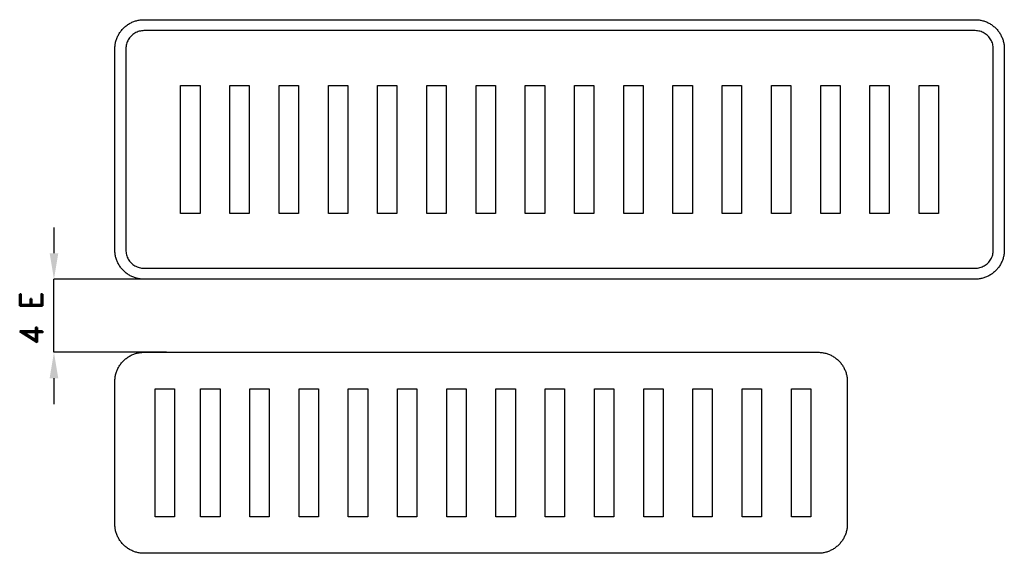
# Model space of a CAD drawing. Header units: millimetres. Extents: x -515 to 3121, y -2498 to 3941.
# Tile 1 of 5: x -515 to 2718, y -2498 to -746. Entities that reach past the tile are written whole.
import ezdxf

# ---------------------------------------------------------------- set-up
doc = ezdxf.new("R2010")
doc.units = ezdxf.units.MM
doc.header["$LTSCALE"] = 5
doc.layers.add('Kóty', color=2, linetype='Continuous')
doc.layers.add('Značka', color=7, linetype='Continuous')
doc.styles.get("Standard").update_dxf_attribs({"font": 'romand.shx', "height": 75})

msp = doc.modelspace()

# ---------------------------------------------------------------- linework, layer by layer
at = {"layer": 'Kóty'}
for p, q in [((-402.9, -1427.8), (-402.9, -1512.8)), ((-33.4, -1597.8), (-403, -1597.8)), ((-33.4, -1837.8), (-403, -1837.8)), ((-402.9, -1922.8), (-402.9, -2007.8))]:
    msp.add_line(p, q, dxfattribs=at)
msp.add_lwpolyline([(-402.9, -1837.8), (-402.9, -1597.8)], dxfattribs=at)
for points in [[(-417, -1512.8), (-388.7, -1512.8), (-402.9, -1597.8)], [(-417, -1922.8), (-388.7, -1922.8), (-402.9, -1837.8)]]:
    msp.add_solid(points, dxfattribs=at)
at = {"layer": 'Značka', "color": 3}
for points in [[(-106.9, -1597.8), (-107.2, -1597.8), (-107.6, -1597.8, -0.032183), (-120, -1596.9, -0.035441), (-132.2, -1594.4, -0.036269), (-144, -1590.4, -0.034418), (-155.1, -1584.8, -0.033724), (-165.4, -1577.9, -0.034081), (-174.7, -1569.7, -0.034206), (-183, -1560.4, -0.03423), (-189.9, -1550, -0.034045), (-195.4, -1538.9, -0.033412), (-199.5, -1527.1, -0.034128), (-202, -1515, -0.036745), (-202.9, -1502.6), (-202.9, -1502.2), (-202.9, -1501.8), (-202.9, -841.8), (-202.9, -841.4), (-202.9, -841.1, -0.032179), (-202, -828.7, -0.035444), (-199.5, -816.5, -0.036267), (-195.5, -804.7, -0.034422), (-189.9, -793.6, -0.03372), (-183, -783.3, -0.034079), (-174.7, -773.9, -0.034215), (-165.4, -765.7, -0.034236), (-155.1, -758.8, -0.034046), (-144, -753.2, -0.033402), (-132.2, -749.2, -0.034121), (-120, -746.6, -0.036743), (-107.6, -745.8), (-107.2, -745.8), (-106.9, -745.8), (2621.6, -745.8), (2622, -745.8), (2622.4, -745.8, -0.032173), (2634.8, -746.7, -0.035443), (2647, -749.2, -0.036272), (2658.7, -753.2, -0.034419), (2669.9, -758.8, -0.033732), (2680.2, -765.7, -0.034099), (2689.5, -773.9, -0.034208), (2697.8, -783.2, -0.034235), (2704.6, -793.6, -0.034051), (2710.2, -804.7, -0.033443), (2714.2, -816.5, -0.034119), (2716.8, -828.7, -0.036752), (2717.6, -841.1), (2717.6, -841.4), (2717.6, -841.8), (2717.6, -1501.8), (2717.6, -1502.2), (2717.6, -1502.6, -0.032183), (2716.8, -1515, -0.035465), (2714.2, -1527.1, -0.036261), (2710.2, -1538.9, -0.034433), (2704.6, -1550, -0.033716), (2697.7, -1560.4, -0.034071), (2689.5, -1569.7, -0.034217), (2680.2, -1577.9, -0.03423), (2669.9, -1584.8, -0.034047), (2658.7, -1590.4, -0.033416), (2647, -1594.4, -0.034131), (2634.8, -1597, -0.036748), (2622.4, -1597.8), (2622, -1597.8), (2621.6, -1597.8), (-106.9, -1597.8)], [(-106.9, -1597.8), (-107.2, -1597.8), (-107.6, -1597.8, -0.032183), (-120, -1596.9, -0.035441), (-132.2, -1594.4, -0.036269), (-144, -1590.4, -0.034418), (-155.1, -1584.8, -0.033724), (-165.4, -1577.9, -0.034081), (-174.7, -1569.7, -0.034206), (-183, -1560.4, -0.03423), (-189.9, -1550, -0.034045), (-195.4, -1538.9, -0.033412), (-199.5, -1527.1, -0.034128), (-202, -1515, -0.036745), (-202.9, -1502.6), (-202.9, -1502.2), (-202.9, -1501.8), (-202.9, -841.8), (-202.9, -841.4), (-202.9, -841.1, -0.032179), (-202, -828.7, -0.035444), (-199.5, -816.5, -0.036267), (-195.5, -804.7, -0.034422), (-189.9, -793.6, -0.03372), (-183, -783.3, -0.034079), (-174.7, -773.9, -0.034215), (-165.4, -765.7, -0.034236), (-155.1, -758.8, -0.034046), (-144, -753.2, -0.033402), (-132.2, -749.2, -0.034121), (-120, -746.6, -0.036743), (-107.6, -745.8), (-107.2, -745.8), (-106.9, -745.8), (2621.6, -745.8), (2622, -745.8), (2622.4, -745.8, -0.032173), (2634.8, -746.7, -0.035443), (2647, -749.2, -0.036272), (2658.7, -753.2, -0.034419), (2669.9, -758.8, -0.033732), (2680.2, -765.7, -0.034099), (2689.5, -773.9, -0.034208), (2697.8, -783.2, -0.034235), (2704.6, -793.6, -0.034051), (2710.2, -804.7, -0.033443), (2714.2, -816.5, -0.034119), (2716.8, -828.7, -0.036752), (2717.6, -841.1), (2717.6, -841.4), (2717.6, -841.8), (2717.6, -1501.8), (2717.6, -1502.2), (2717.6, -1502.6, -0.032183), (2716.8, -1515, -0.035465), (2714.2, -1527.1, -0.036261), (2710.2, -1538.9, -0.034433), (2704.6, -1550, -0.033716), (2697.7, -1560.4, -0.034071), (2689.5, -1569.7, -0.034217), (2680.2, -1577.9, -0.03423), (2669.9, -1584.8, -0.034047), (2658.7, -1590.4, -0.033416), (2647, -1594.4, -0.034131), (2634.8, -1597, -0.036748), (2622.4, -1597.8), (2622, -1597.8), (2621.6, -1597.8), (-106.9, -1597.8)], [(-106.9, -1561.8), (2621.6, -1561.8), (2621.9, -1561.8), (2622.1, -1561.8, 0.032176), (2629.9, -1561.3, 0.035453), (2637.5, -1559.7, 0.036261), (2644.8, -1557.2, 0.034404), (2651.8, -1553.7, 0.033714), (2658.2, -1549.4, 0.034092), (2664.1, -1544.2, 0.034186), (2669.2, -1538.4, 0.034246), (2673.5, -1532, 0.034027), (2677, -1525, 0.033373), (2679.5, -1517.6, 0.034142), (2681.1, -1510, 0.03678), (2681.6, -1502.3), (2681.6, -1502.1), (2681.6, -1501.8), (2681.6, -841.8), (2681.6, -841.6), (2681.6, -841.3, 0.032211), (2681.1, -833.6, 0.035398), (2679.5, -826, 0.036257), (2677, -818.6, 0.034417), (2673.5, -811.7, 0.033707), (2669.2, -805.2, 0.034076), (2664.1, -799.4, 0.034203), (2658.2, -794.2, 0.034241), (2651.8, -789.9, 0.03402), (2644.8, -786.5, 0.03342), (2637.5, -783.9, 0.034121), (2629.9, -782.3, 0.03675), (2622.1, -781.8), (2621.9, -781.8), (2621.6, -781.8), (-106.9, -781.8), (-107.1, -781.8), (-107.3, -781.8, 0.032179), (-115.1, -782.4, 0.035457), (-122.7, -783.9, 0.036267), (-130.1, -786.4, 0.034424), (-137, -789.9, 0.033731), (-143.5, -794.2, 0.034079), (-149.3, -799.4, 0.034202), (-154.4, -805.2, 0.034214), (-158.7, -811.7, 0.034038), (-162.2, -818.6, 0.033412), (-164.7, -826, 0.034124), (-166.3, -833.6, 0.036744), (-166.9, -841.3), (-166.9, -841.6), (-166.9, -841.8), (-166.9, -1501.8), (-166.9, -1502.1), (-166.9, -1502.3, 0.03218), (-166.3, -1510, 0.035443), (-164.7, -1517.6, 0.036267), (-162.2, -1525, 0.034426), (-158.7, -1532, 0.033723), (-154.4, -1538.4, 0.034082), (-149.3, -1544.2, 0.034204), (-143.5, -1549.4, 0.034223), (-137, -1553.7, 0.034047), (-130.1, -1557.2, 0.033416), (-122.7, -1559.7, 0.034129), (-115.1, -1561.3, 0.036741), (-107.3, -1561.8), (-107.1, -1561.8), (-106.9, -1561.8)]]:
    msp.add_lwpolyline(points, format="xyb", dxfattribs=at)
for points in [[(13.1, -1381.8), (13.1, -961.9), (76.8, -961.9), (76.8, -1381.8), (13.1, -1381.8)], [(174.8, -1381.8), (174.8, -961.9), (238.4, -961.9), (238.4, -1381.8), (174.8, -1381.8)], [(336.4, -1381.8), (336.4, -961.9), (400.1, -961.9), (400.1, -1381.8), (336.4, -1381.8)], [(498.1, -1381.8), (498.1, -961.9), (561.8, -961.9), (561.8, -1381.8), (498.1, -1381.8)], [(659.8, -1381.8), (659.8, -961.9), (723.4, -961.9), (723.4, -1381.8), (659.8, -1381.8)], [(821.4, -1381.8), (821.4, -961.9), (885.1, -961.9), (885.1, -1381.8), (821.4, -1381.8)], [(983.1, -1381.8), (983.1, -961.9), (1046.7, -961.9), (1046.7, -1381.8), (983.1, -1381.8)], [(1144.7, -1381.8), (1144.7, -961.9), (1208.4, -961.9), (1208.4, -1381.8), (1144.7, -1381.8)], [(1306.4, -1381.8), (1306.4, -961.9), (1370, -961.9), (1370, -1381.8), (1306.4, -1381.8)], [(1468, -1381.8), (1468, -961.9), (1531.7, -961.9), (1531.7, -1381.8), (1468, -1381.8)], [(1629.7, -1381.8), (1629.7, -961.9), (1693.4, -961.9), (1693.4, -1381.8), (1629.7, -1381.8)], [(1791.4, -1381.8), (1791.4, -961.9), (1855, -961.9), (1855, -1381.8), (1791.4, -1381.8)], [(1953, -1381.8), (1953, -961.9), (2016.7, -961.9), (2016.7, -1381.8), (1953, -1381.8)], [(2114.7, -1381.8), (2114.7, -961.9), (2178.3, -961.9), (2178.3, -1381.8), (2114.7, -1381.8)], [(2276.3, -1381.8), (2276.3, -961.9), (2340, -961.9), (2340, -1381.8), (2276.3, -1381.8)], [(2438, -1381.8), (2438, -961.9), (2501.6, -961.9), (2501.6, -1381.8), (2438, -1381.8)]]:
    msp.add_lwpolyline(points, dxfattribs=at)
at = {"layer": 'Značka', "color": 5}
msp.add_lwpolyline([(-106.9, -2497.8), (-107.2, -2497.8), (-107.6, -2497.8, -0.03218), (-120, -2496.9, -0.035443), (-132.2, -2494.4, -0.036267), (-144, -2490.4, -0.03442), (-155.1, -2484.8, -0.033722), (-165.4, -2477.9, -0.034084), (-174.7, -2469.7, -0.034209), (-183, -2460.4, -0.03423), (-189.9, -2450, -0.034044), (-195.4, -2438.9, -0.033412), (-199.5, -2427.1, -0.034127), (-202, -2415, -0.036745), (-202.9, -2402.6), (-202.9, -2402.2), (-202.9, -2401.8), (-202.9, -1933.8), (-202.9, -1933.4), (-202.9, -1933.1, -0.03218), (-202, -1920.7, -0.035443), (-199.5, -1908.5, -0.036269), (-195.5, -1896.7, -0.034423), (-189.9, -1885.6, -0.033726), (-183, -1875.3, -0.034085), (-174.7, -1865.9, -0.034211), (-165.4, -1857.7, -0.034232), (-155.1, -1850.8, -0.034046), (-144, -1845.2, -0.033415), (-132.2, -1841.2, -0.034131), (-120, -1838.6, -0.036748), (-107.6, -1837.8), (-107.2, -1837.8), (-106.9, -1837.8), (2106.1, -1837.8), (2106.5, -1837.8), (2106.9, -1837.8, -0.032182), (2119.3, -1838.7, -0.035438), (2131.5, -1841.2, -0.036272), (2143.2, -1845.2, -0.034406), (2154.4, -1850.8, -0.033728), (2164.7, -1857.7, -0.034088), (2174, -1865.9, -0.034204), (2182.3, -1875.3, -0.034237), (2189.1, -1885.6, -0.034056), (2194.7, -1896.7, -0.033438), (2198.7, -1908.5, -0.034122), (2201.3, -1920.7, -0.036753), (2202.1, -1933.1), (2202.1, -1933.4), (2202.1, -1933.8), (2202.1, -2401.8), (2202.1, -2402.2), (2202.1, -2402.6, -0.032183), (2201.3, -2415, -0.035465), (2198.7, -2427.1, -0.036259), (2194.7, -2438.9, -0.034431), (2189.1, -2450, -0.033711), (2182.2, -2460.4, -0.03407), (2174, -2469.7, -0.034215), (2164.7, -2477.9, -0.034228), (2154.4, -2484.8, -0.034045), (2143.2, -2490.4, -0.033413), (2131.5, -2494.4, -0.034127), (2119.3, -2497, -0.036745), (2106.9, -2497.8), (2106.5, -2497.8), (2106.1, -2497.8), (-106.9, -2497.8)], format="xyb", dxfattribs=at)
for points in [[(-71, -2377.8), (-71, -1957.9), (-7.3, -1957.9), (-7.3, -2377.8), (-71, -2377.8)], [(78.7, -2377.8), (78.7, -1957.9), (142.4, -1957.9), (142.4, -2377.8), (78.7, -2377.8)], [(240.4, -2377.8), (240.4, -1957.9), (304, -1957.9), (304, -2377.8), (240.4, -2377.8)], [(402, -2377.8), (402, -1957.9), (465.7, -1957.9), (465.7, -2377.8), (402, -2377.8)], [(563.7, -2377.8), (563.7, -1957.9), (627.3, -1957.9), (627.3, -2377.8), (563.7, -2377.8)], [(725.3, -2377.8), (725.3, -1957.9), (789, -1957.9), (789, -2377.8), (725.3, -2377.8)], [(887, -2377.8), (887, -1957.9), (950.6, -1957.9), (950.6, -2377.8), (887, -2377.8)], [(1048.6, -2377.8), (1048.6, -1957.9), (1112.3, -1957.9), (1112.3, -2377.8), (1048.6, -2377.8)], [(1210.3, -2377.8), (1210.3, -1957.9), (1273.9, -1957.9), (1273.9, -2377.8), (1210.3, -2377.8)], [(1371.9, -2377.8), (1371.9, -1957.9), (1435.6, -1957.9), (1435.6, -2377.8), (1371.9, -2377.8)], [(1533.6, -2377.8), (1533.6, -1957.9), (1597.3, -1957.9), (1597.3, -2377.8), (1533.6, -2377.8)], [(1695.3, -2377.8), (1695.3, -1957.9), (1758.9, -1957.9), (1758.9, -2377.8), (1695.3, -2377.8)], [(1856.9, -2377.8), (1856.9, -1957.9), (1920.6, -1957.9), (1920.6, -2377.8), (1856.9, -2377.8)], [(2018.6, -2377.8), (2018.6, -1957.9), (2082.2, -1957.9), (2082.2, -2377.8), (2018.6, -2377.8)]]:
    msp.add_lwpolyline(points, dxfattribs=at)

# ---------------------------------------------------------------- texts
at = {"layer": 'Kóty', "insert": (-477.9, -1725.5), "char_height": 75, "attachment_point": 5, "rotation": 90}
msp.add_mtext('\\A1;4 E', dxfattribs=at)

doc.saveas('drawing.dxf')
